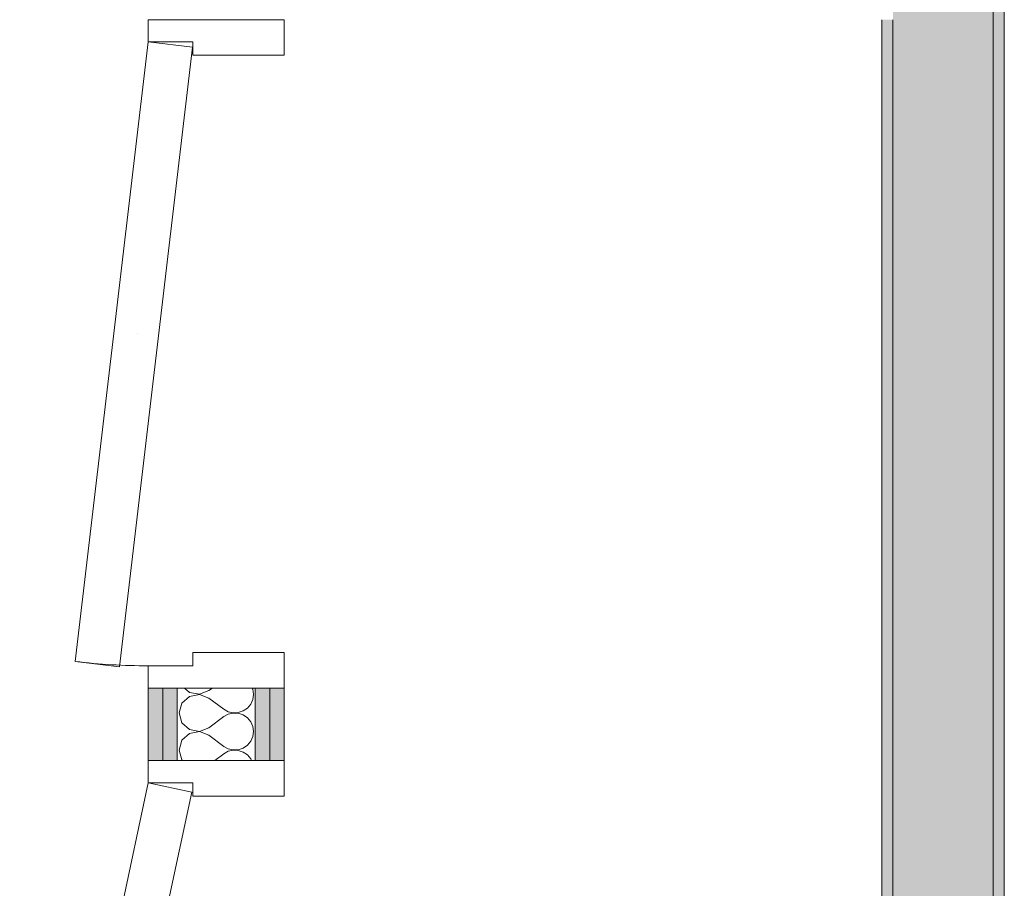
# Model space of a CAD drawing. Header units: millimetres. Extents: x -28277 to 305935, y -19284 to 4746.
# Tile 254 of 256: x 190080 to 190964, y -13341 to -12561. Entities that reach past the tile are written whole.
import ezdxf

# ---------------------------------------------------------------- set-up
doc = ezdxf.new("R2010")
doc.units = ezdxf.units.MM
doc.header["$MEASUREMENT"] = 0
for name, color, linetype in [('12_FAÇ_Façana', 7, 'Continuous'), ('Nuevo_08_E_Envans secs', 7, 'Continuous'), ('Nuevo_Puertas Archicad', 7, 'Continuous')]:
    doc.layers.add(name, color=color, linetype=linetype)
for name, color, linetype, lineweight, true_color in [('12_FAÇ_Façana_Pluma_Nº__102', 7, 'Continuous', 5, 0xcccccc), ('12_FAÇ_Façana_Pluma_Nº__176', 7, 'Continuous', 15, 0x93a0c6), ('Nuevo_08_E_Envans secs_Pluma_Nº__102', 7, 'Continuous', 5, 0xcccccc), ('Nuevo_Puertas Archicad_Pluma_Nº__3', 7, 'Continuous', 5, 0xa4a4a4)]:
    doc.layers.add(name, color=color, linetype=linetype, lineweight=lineweight, true_color=true_color)
for name, color, linetype, lineweight in [('12_FAÇ_Façana_Pluma_Nº__7', 7, 'Continuous', 5), ('Nuevo_08_E_Envans secs_Pluma_Nº__1', 7, 'Continuous', 5), ('Nuevo_08_E_Envans secs_Pluma_Nº__20', 1, 'Continuous', 5), ('Nuevo_Puertas Archicad_Pluma_Nº__1', 7, 'Continuous', 5), ('Nuevo_Puertas Archicad_Pluma_Nº__20', 1, 'Continuous', 5)]:
    doc.layers.add(name, color=color, linetype=linetype, lineweight=lineweight)
pattern_1 = [(0, (0, 0), (0, 1558.8), [97.5, -802.5]), (0, (450, 779.4), (0, 1558.8), [97.5, -802.5]), (60, (0, 0), (-1350, 779.4), [97.5, -802.5]), (60, (900, 0), (-1350, 779.4), [97.5, -802.5]), (120, (97.5, 0), (1350, 779.4), [97.5, -802.5]), (120, (997.5, 0), (1350, 779.4), [97.5, -802.5]), (0, (0, 150), (0, 300), [0, -300, 0, -450]), (45, (150, 150), (-212.13, 212.13), [0, -225, 0, -375])]

# ---------------------------------------------------------------- blocks, each defined once
blk = doc.blocks.new('Muro_108_7', base_point=(190853.75, -16633.98))
at = {"layer": '12_FAÇ_Façana_Pluma_Nº__102', "linetype": 'Continuous', "lineweight": 0, "true_color": 0xe5e5e5}
blk.add_hatch(color=254, dxfattribs=at).paths.add_polyline_path([(190953.75, -16633.98), (190953.75, -12283.98), (190863.75, -12283.98), (190863.75, -16633.98)])
at = {"layer": '12_FAÇ_Façana_Pluma_Nº__176', "linetype": 'Continuous', "lineweight": 0, "true_color": 0x495063}
for points in [[(190963.75, -16633.98), (190963.75, -12283.98), (190953.75, -12283.98), (190953.75, -16633.98)], [(190853.75, -12560.98), (190853.75, -14316.98), (190863.75, -14316.98), (190863.75, -12560.98)]]:
    blk.add_hatch(color=251, dxfattribs=at).paths.add_polyline_path(points)
at = {"layer": '12_FAÇ_Façana_Pluma_Nº__7', "color": 7, "linetype": 'Continuous', "lineweight": 5}
for p, q in [((190953.75, -16633.98), (190953.75, -12283.98)), ((190863.75, -12560.98), (190863.75, -14316.98))]:
    blk.add_line(p, q, dxfattribs=at)
at = {"layer": '12_FAÇ_Façana_Pluma_Nº__7', "color": 7, "linetype": 'Continuous', "lineweight": 5, "flags": 128}
for points in [[(190963.75, -16633.98), (190963.75, -12283.98)], [(190853.75, -12560.98), (190853.75, -14316.98)]]:
    blk.add_lwpolyline(points, dxfattribs=at)
blk = doc.blocks.new('*X740', base_point=(184431.64, 0))
at = {"layer": 'Nuevo_08_E_Envans secs_Pluma_Nº__102', "color": 254, "linetype": 'Continuous', "lineweight": 5, "true_color": 0xcccccc}
for p, q in [((190228.11, -13160.98), (190232.41, -13164.91)), ((190232.41, -13164.91), (190241.36, -13166.6)), ((190241.36, -13166.6), (190249.87, -13163.33)), ((190249.87, -13163.33), (190253.01, -13160.98)), ((190289.23, -13162.11), (190288.73, -13160.98)), ((190289.87, -13166.67), (190289.23, -13162.11)), ((190225.69, -13174.57), (190223.2, -13183.33)), ((190232.41, -13168.43), (190225.69, -13174.57)), ((190241.36, -13166.73), (190232.41, -13168.43)), ((190249.87, -13170), (190241.36, -13166.73)), ((190249.87, -13170), (190263.2, -13180)), ((190287.38, -13175.43), (190289.23, -13171.22)), ((190289.23, -13171.22), (190289.87, -13166.67)), ((190223.2, -13183.33), (190225.69, -13192.1)), ((190263.2, -13180), (190267.23, -13182.23)), ((190267.23, -13182.23), (190271.7, -13183.27)), ((190271.7, -13183.4), (190267.23, -13184.44)), ((190271.7, -13183.27), (190276.3, -13183.04)), ((190276.3, -13183.62), (190271.7, -13183.4)), ((190276.3, -13183.04), (190280.65, -13181.57)), ((190280.65, -13185.09), (190276.3, -13183.62)), ((190280.65, -13181.57), (190284.44, -13178.97)), ((190284.44, -13178.97), (190287.38, -13175.43)), ((190225.69, -13192.1), (190232.41, -13198.24)), ((190249.87, -13196.67), (190263.2, -13186.67)), ((190267.23, -13184.44), (190263.2, -13186.67)), ((190284.44, -13187.7), (190280.65, -13185.09)), ((190287.38, -13191.24), (190284.44, -13187.7)), ((190289.23, -13195.45), (190287.38, -13191.24)), ((190232.41, -13201.76), (190225.69, -13207.9)), ((190232.41, -13198.24), (190241.36, -13199.93)), ((190241.36, -13200.07), (190232.41, -13201.76)), ((190241.36, -13199.93), (190249.87, -13196.67)), ((190249.87, -13203.33), (190241.36, -13200.07)), ((190289.87, -13200), (190289.23, -13195.45)), ((190289.23, -13204.55), (190289.87, -13200)), ((190225.69, -13207.9), (190223.2, -13216.67)), ((190249.87, -13203.33), (190263.2, -13213.33)), ((190284.44, -13212.3), (190287.38, -13208.76)), ((190287.38, -13208.76), (190289.23, -13204.55)), ((190223.2, -13216.67), (190225.69, -13225.43)), ((190263.2, -13213.33), (190267.23, -13215.56)), ((190267.23, -13217.77), (190263.2, -13220)), ((190267.23, -13215.56), (190271.7, -13216.6)), ((190271.7, -13216.73), (190267.23, -13217.77)), ((190271.7, -13216.6), (190276.3, -13216.38)), ((190276.3, -13216.96), (190271.7, -13216.73)), ((190276.3, -13216.38), (190280.65, -13214.91)), ((190280.65, -13218.43), (190276.3, -13216.96)), ((190280.65, -13214.91), (190284.44, -13212.3)), ((190284.44, -13221.03), (190280.65, -13218.43)), ((190225.69, -13225.43), (190226.29, -13225.98)), ((190255.23, -13225.98), (190263.2, -13220)), ((190287.38, -13224.57), (190284.44, -13221.03)), ((190288, -13225.98), (190287.38, -13224.57))]:
    blk.add_line(p, q, dxfattribs=at)
blk = doc.blocks.new('Puerta Metal 27_2')
at = {"layer": 'Nuevo_Puertas Archicad', "linetype": 'Continuous', "lineweight": 0, "true_color": 0xffffff}
h = blk.add_hatch(dxfattribs=at)
h.set_pattern_fill('Hormigón_en_Masa_0007', style=0, pattern_type=2)
h.set_pattern_definition(pattern_1)
h.paths.add_polyline_path([(-276.15, 65.52), (-280.83, 25.79), (275.32, -39.73), (280, 0)])
at = {"layer": 'Nuevo_Puertas Archicad_Pluma_Nº__1', "color": 7, "linetype": 'Continuous', "lineweight": 5}
for p, q in [((-280, 0), (-300, 0)), ((-300, 0), (-300, -122)), ((-280, -40), (-280, 0)), ((300, 0), (280, 0)), ((280, 0), (280, -40)), ((300, -122), (300, 0)), ((-300, -96), (-300, -26)), ((-300, -96), (-300, -26)), ((300, -96), (300, -26)), ((300, -96), (300, -26)), ((-268, -40), (-280, -40)), ((-268, -122), (-268, -40)), ((280, -40), (268, -40)), ((268, -40), (268, -122)), ((-300, -122), (-268, -122)), ((268, -122), (300, -122))]:
    blk.add_line(p, q, dxfattribs=at)
at = {"layer": 'Nuevo_Puertas Archicad_Pluma_Nº__20', "color": 1, "linetype": 'Continuous', "lineweight": 5}
for p, q in [((-300, -13), (-300, 0)), ((-300, -13), (-300, 0)), ((300, -13), (300, 0)), ((300, -13), (300, 0)), ((-300, -26), (-300, -13)), ((-300, -26), (-300, -13)), ((300, -26), (300, -13)), ((300, -26), (300, -13)), ((-300, -109), (-300, -96)), ((-300, -109), (-300, -96)), ((300, -109), (300, -96)), ((300, -109), (300, -96)), ((-300, -122), (-300, -109)), ((-300, -122), (-300, -109)), ((300, -122), (300, -109)), ((300, -122), (300, -109))]:
    blk.add_line(p, q, dxfattribs=at)
at = {"layer": 'Nuevo_Puertas Archicad_Pluma_Nº__3', "color": 253, "linetype": 'Continuous', "lineweight": 5, "true_color": 0xa4a4a4}
for p, q in [((-280.83, 25.79), (-276.15, 65.52)), ((-276.15, 65.52), (280, 0)), ((275.32, -39.73), (-280.83, 25.79)), ((280, 0), (275.32, -39.73))]:
    blk.add_line(p, q, dxfattribs=at)
blk.add_arc((280, 0), 560, 173.28146, 180, dxfattribs=at)
blk = doc.blocks.new('Puerta Metal Doble 27')
at = {"layer": 'Nuevo_Puertas Archicad', "linetype": 'Continuous', "lineweight": 0, "true_color": 0xffffff}
h = blk.add_hatch(dxfattribs=at)
h.set_pattern_fill('Hormigón_en_Masa_0007', style=0, pattern_type=2)
h.set_pattern_definition(pattern_1)
h.paths.add_polyline_path([(-12.84, 115.45), (-525.5, 0), (-516.71, -39.02), (-4.05, 76.42)])
h = blk.add_hatch(dxfattribs=at)
h.set_pattern_fill('Hormigón_en_Masa_0007', style=0, pattern_type=2)
h.set_pattern_definition(pattern_1)
h.paths.add_polyline_path([(11.68, 110.19), (3.29, 71.08), (517.11, -39.11), (525.5, 0)])
at = {"layer": 'Nuevo_Puertas Archicad_Pluma_Nº__1', "color": 7, "linetype": 'Continuous', "lineweight": 5}
for p, q in [((-525.5, 0), (-545.5, 0)), ((-545.5, 0), (-545.5, -122)), ((-525.5, -40), (-525.5, 0)), ((545.5, 0), (525.5, 0)), ((525.5, 0), (525.5, -40)), ((545.5, -122), (545.5, 0)), ((-545.5, -96), (-545.5, -26)), ((-545.5, -96), (-545.5, -26)), ((545.5, -96), (545.5, -26)), ((545.5, -96), (545.5, -26)), ((-513.5, -40), (-525.5, -40)), ((-513.5, -122), (-513.5, -40)), ((525.5, -40), (513.5, -40)), ((513.5, -40), (513.5, -122)), ((-545.5, -122), (-513.5, -122)), ((513.5, -122), (545.5, -122))]:
    blk.add_line(p, q, dxfattribs=at)
at = {"layer": 'Nuevo_Puertas Archicad_Pluma_Nº__20', "color": 1, "linetype": 'Continuous', "lineweight": 5}
for p, q in [((-545.5, -13), (-545.5, 0)), ((-545.5, -13), (-545.5, 0)), ((545.5, -13), (545.5, 0)), ((545.5, -13), (545.5, 0)), ((-545.5, -26), (-545.5, -13)), ((-545.5, -26), (-545.5, -13)), ((545.5, -26), (545.5, -13)), ((545.5, -26), (545.5, -13)), ((-545.5, -109), (-545.5, -96)), ((-545.5, -109), (-545.5, -96)), ((545.5, -109), (545.5, -96)), ((545.5, -109), (545.5, -96)), ((-545.5, -122), (-545.5, -109)), ((-545.5, -122), (-545.5, -109)), ((545.5, -122), (545.5, -109)), ((545.5, -122), (545.5, -109))]:
    blk.add_line(p, q, dxfattribs=at)
at = {"layer": 'Nuevo_Puertas Archicad_Pluma_Nº__3', "color": 253, "linetype": 'Continuous', "lineweight": 5, "true_color": 0xa4a4a4}
for p, q in [((-12.84, 115.45), (-525.5, 0)), ((-4.05, 76.42), (-12.84, 115.45)), ((3.29, 71.08), (11.68, 110.19)), ((11.68, 110.19), (525.5, 0)), ((-516.71, -39.02), (-4.05, 76.42)), ((517.11, -39.11), (3.29, 71.08)), ((-525.5, 0), (-516.71, -39.02)), ((525.5, 0), (517.11, -39.11))]:
    blk.add_line(p, q, dxfattribs=at)
for centre, start, end in [((-525.5, 0), 0, 12.69083), ((525.5, 0), 167.89619, 180)]:
    blk.add_arc(centre, 525.5, start, end, dxfattribs=at)
blk = doc.blocks.new('Muro_207_7', base_point=(190195.53, -12560.98))
at = {"layer": 'Nuevo_08_E_Envans secs_Pluma_Nº__20', "linetype": 'Continuous', "lineweight": 5}
for points in [[(190208.53, -13160.98), (190195.53, -13160.98), (190195.53, -13225.98), (190208.53, -13225.98)], [(190208.53, -13160.98), (190208.53, -13225.98), (190221.53, -13225.98), (190221.53, -13160.98)], [(190291.53, -13160.98), (190291.53, -13225.98), (190304.53, -13225.98), (190304.53, -13160.98)], [(190304.53, -13225.98), (190317.53, -13225.98), (190317.53, -13160.98), (190304.53, -13160.98)]]:
    blk.add_hatch(color=1, dxfattribs=at).paths.add_polyline_path(points)
at = {"layer": 'Nuevo_08_E_Envans secs_Pluma_Nº__1', "color": 7, "linetype": 'Continuous', "lineweight": 5}
for p, q in [((190208.53, -13160.98), (190208.53, -13225.98)), ((190221.53, -13160.98), (190221.53, -13225.98)), ((190291.53, -13160.98), (190221.53, -13160.98)), ((190291.53, -13160.98), (190291.53, -13225.98)), ((190304.53, -13160.98), (190304.53, -13225.98)), ((190291.53, -13225.98), (190221.53, -13225.98))]:
    blk.add_line(p, q, dxfattribs=at)
at = {"layer": 'Nuevo_08_E_Envans secs_Pluma_Nº__1', "color": 7, "linetype": 'Continuous', "lineweight": 5, "flags": 128}
for points in [[(190195.53, -13160.98), (190195.53, -13225.98)], [(190317.53, -13225.98), (190317.53, -13160.98)]]:
    blk.add_lwpolyline(points, dxfattribs=at)
at = {"layer": 'Nuevo_08_E_Envans secs_Pluma_Nº__20', "color": 1, "linetype": 'Continuous', "lineweight": 5}
for p, q in [((190208.53, -13160.98), (190195.53, -13160.98)), ((190221.53, -13160.98), (190208.53, -13160.98)), ((190304.53, -13160.98), (190291.53, -13160.98)), ((190317.53, -13160.98), (190304.53, -13160.98)), ((190208.53, -13225.98), (190195.53, -13225.98)), ((190221.53, -13225.98), (190208.53, -13225.98)), ((190304.53, -13225.98), (190291.53, -13225.98)), ((190317.53, -13225.98), (190304.53, -13225.98))]:
    blk.add_line(p, q, dxfattribs=at)
at = {"layer": 'Nuevo_08_E_Envans secs', "color": 7, "lineweight": 20}
blk.add_blockref('*X740', (184431.64, 0), dxfattribs=at)
at = {"layer": 'Nuevo_Puertas Archicad', "color": 253, "linetype": 'Continuous', "lineweight": 5, "true_color": 0xa4a4a6, "zscale": 1000, "rotation": 90}
for name, p in [('Puerta Metal 27_2', (190195.53, -12860.98)), ('Puerta Metal Doble 27', (190195.53, -13771.48))]:
    blk.add_blockref(name, p, dxfattribs=at)

msp = doc.modelspace()

# ---------------------------------------------------------------- block references
at = {"layer": '12_FAÇ_Façana', "color": 7, "lineweight": 20}
msp.add_blockref('Muro_108_7', (190853.749, -16633.976), dxfattribs=at)
at = {"layer": 'Nuevo_08_E_Envans secs', "color": 7, "lineweight": 20}
msp.add_blockref('Muro_207_7', (190195.534, -12560.976), dxfattribs=at)

doc.saveas('drawing.dxf')
